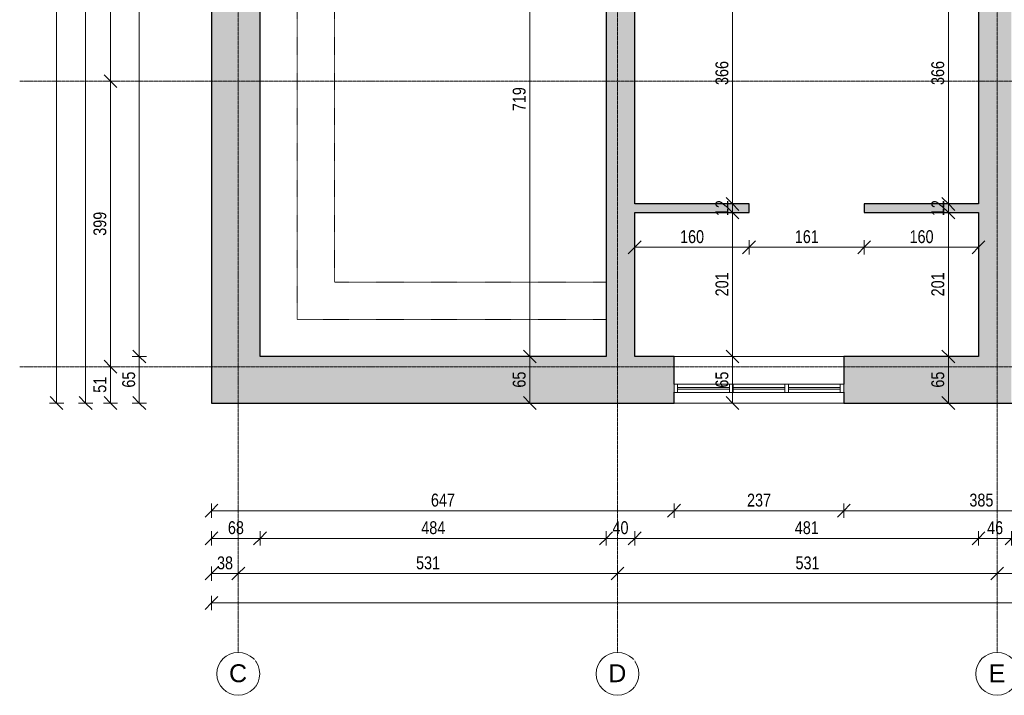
# Model space of a CAD drawing. Header units: centimetres. Extents: x 14852 to 18341, y -10824 to -8518.
# Tile 1 of 20: x 14852 to 16230, y -10824 to -9880. Entities that reach past the tile are written whole.
import ezdxf

# ---------------------------------------------------------------- set-up
doc = ezdxf.new("R2010")
doc.units = ezdxf.units.CM
doc.linetypes.add('Dash', pattern=[0.106, 0.053, -0.053])
doc.linetypes.add('Linia siatki', pattern=[0.9925, 0.47, -0.2175, 0.0875, -0.2175])
for name, color, linetype, lineweight in [('A-ANNO-DIMS', 211, 'Continuous', 9), ('A-ANNO-DIMS-100', 211, 'Continuous', 9), ('A-DETL', 90, 'Continuous', 9), ('A-GLAZ', 151, 'Continuous', 9), ('A-WALL', 113, 'Continuous', 9), ('A-WALL-PATT', 111, 'Continuous', 25), ('I-WALL', 2, 'Continuous', 9), ('S-GRID', 1, 'Continuous', 9), ('S-GRID-IDEN', 1, 'Continuous', 9)]:
    doc.layers.add(name, color=color, linetype=linetype, lineweight=lineweight)
doc.styles.add('Arial', font='arial.ttf', dxfattribs={"height": 25})
doc.styles.add('Arial_1', font='arial.ttf', dxfattribs={"width": 0.8, "height": 18})
doc.dimstyles.new('Przekątna_-_1_8_mm_Arial', dxfattribs={"dimscale": 30.48, "dimtxt": 18.364669, "dimasz": 0.590551, "dimexe": 0.328084, "dimexo": 0.0625, "dimgap": 0.016404, "dimtad": 1, "dimdec": 0, "dimdsep": 46, "dimtxsty": 'Arial_1', "dimblk1": 'OBLIQUE', "dimblk2": 'OBLIQUE', "dimsah": 1, "dimcen": 0.09, "dimazin": 0, "dimtfac": 1, "dimtdec": 4, "dimtix": 1, "dimtmove": 0, "dimatfit": 3, "dimfxl": 0.328084, "dimfxlon": 1, "dimtvp": 1, "dimtolj": 1, "dimtzin": 0, "dimarcsym": 2})

# ---------------------------------------------------------------- blocks, each defined once
blk = doc.blocks.new('Aluminum_2 szybowe - 160x140-603551-6_Poziom posadzka II pietra inwentaryzacja')
at = {"layer": 'A-GLAZ', "lineweight": 18}
for p, q in [((-132.1, 20.2), (-137.2, 20.2)), ((-137.2, 20.2), (-137.2, 8.7)), ((-132.1, 8.7), (-132.1, 20.2)), ((-59.7, 15.7), (-132.1, 15.7)), ((-132.1, 15.7), (-132.1, 13.2)), ((-54.6, 20.2), (-59.7, 20.2)), ((-59.7, 20.2), (-59.7, 8.7)), ((-59.7, 13.2), (-59.7, 15.7)), ((-54.6, 8.7), (-54.6, 20.2)), ((17.8, 15.7), (-54.6, 15.7)), ((-54.6, 15.7), (-54.6, 13.2)), ((22.8, 20.2), (17.8, 20.2)), ((17.8, 20.2), (17.8, 8.7)), ((17.8, 13.2), (17.8, 15.7)), ((22.8, 8.7), (22.8, 20.2)), ((-137.2, 8.7), (-132.1, 8.7)), ((-132.1, 13.2), (-59.7, 13.2)), ((-59.7, 8.7), (-54.6, 8.7)), ((-54.6, 13.2), (17.8, 13.2)), ((17.8, 8.7), (22.8, 8.7))]:
    blk.add_line(p, q, dxfattribs=at)
at = {"layer": 'A-GLAZ'}
for p, q in [((-132.1, 20.2), (-59.7, 20.2)), ((-54.6, 20.2), (17.8, 20.2)), ((-59.7, 8.7), (-132.1, 8.7)), ((17.8, 8.7), (-54.6, 8.7))]:
    blk.add_line(p, q, dxfattribs=at)
blk = doc.blocks.new('Siatka - M_Symbol siatki - okrąg-11506-6_Poziom posadzka II pietra inwentaryzacja')
at = {"layer": 'S-GRID-IDEN'}
blk.add_circle((0, 0), 0.3, dxfattribs=at)
blk = doc.blocks.new('DIMBLOCK35-6_Poziom posadzka II pietra inwentaryzacja')
at = {"layer": 'A-ANNO-DIMS-100'}
for p, q in [((15019.7, -10350.7), (15010.7, -10341.7)), ((15019.7, -10350.7), (15009.7, -10350.7)), ((15019.7, -10415.7), (15019.7, -10350.7)), ((15019.7, -10350.7), (15028.7, -10359.7)), ((15019.7, -10350.7), (15029.7, -10350.7)), ((15019.7, -10415.7), (15010.7, -10406.7)), ((15019.7, -10415.7), (15009.7, -10415.7)), ((15019.7, -10415.7), (15028.7, -10424.7)), ((15019.7, -10415.7), (15029.7, -10415.7))]:
    blk.add_line(p, q, dxfattribs=at)
at = {"layer": 'A-ANNO-DIMS-100', "color": 0, "insert": (14995.8, -10394.2), "char_height": 18, "width": 26.445, "attachment_point": 1, "rotation": 90, "line_spacing_factor": 0.941778, "style": 'Arial_1'}
blk.add_mtext('65', dxfattribs=at)
blk = doc.blocks.new('_Oblique')
at = {"color": 0, "linetype": 'ByBlock', "lineweight": -2}
blk.add_line((-0.5, -0.5), (0.5, 0.5), dxfattribs=at)
blk = doc.blocks.new('DIMBLOCK36-6_Poziom posadzka II pietra inwentaryzacja')
at = {"layer": 'A-ANNO-DIMS-100'}
for p, q in [((15019.7, -8907.7), (15009.7, -8907.7)), ((15019.7, -8907.7), (15010.7, -8898.7)), ((15019.7, -10350.7), (15019.7, -8907.7)), ((15019.7, -8907.7), (15028.7, -8916.7)), ((15019.7, -8907.7), (15029.7, -8907.7)), ((15019.7, -10350.7), (15010.7, -10341.7)), ((15019.7, -10350.7), (15009.7, -10350.7)), ((15019.7, -10350.7), (15028.7, -10359.7)), ((15019.7, -10350.7), (15029.7, -10350.7))]:
    blk.add_line(p, q, dxfattribs=at)
at = {"layer": 'A-ANNO-DIMS-100', "color": 0, "insert": (14995.8, -9651.3), "char_height": 18, "width": 52.89, "attachment_point": 1, "rotation": 90, "line_spacing_factor": 0.941778, "style": 'Arial_1'}
blk.add_mtext('1443', dxfattribs=at)
blk = doc.blocks.new('DIMBLOCK42-6_Poziom posadzka II pietra inwentaryzacja')
at = {"layer": 'A-ANNO-DIMS-100'}
for p, q in [((14979.4, -9605.7), (14970.4, -9596.7)), ((14979.4, -9605.7), (14969.4, -9605.7)), ((14979.4, -9605.7), (14979.4, -9965.7)), ((14979.4, -9605.7), (14988.4, -9614.7)), ((14979.4, -9605.7), (14989.4, -9605.7)), ((14979.4, -9965.7), (14970.4, -9956.7)), ((14979.4, -9965.7), (14969.4, -9965.7)), ((14979.4, -9965.7), (14988.4, -9974.7)), ((14979.4, -9965.7), (14989.4, -9965.7))]:
    blk.add_line(p, q, dxfattribs=at)
at = {"layer": 'A-ANNO-DIMS-100', "color": 0, "insert": (14955.5, -9802.2), "char_height": 18, "width": 39.668, "attachment_point": 1, "rotation": 90, "line_spacing_factor": 0.941778, "style": 'Arial_1'}
blk.add_mtext('360', dxfattribs=at)
blk = doc.blocks.new('DIMBLOCK43-6_Poziom posadzka II pietra inwentaryzacja')
at = {"layer": 'A-ANNO-DIMS-100'}
for p, q in [((14979.4, -9965.7), (14970.4, -9956.7)), ((14979.4, -9965.7), (14969.4, -9965.7)), ((14979.4, -9965.7), (14979.4, -10365)), ((14979.4, -9965.7), (14988.4, -9974.7)), ((14979.4, -9965.7), (14989.4, -9965.7)), ((14979.4, -10365), (14970.4, -10356)), ((14979.4, -10365), (14969.4, -10365)), ((14979.4, -10365), (14988.4, -10374)), ((14979.4, -10365), (14989.4, -10365))]:
    blk.add_line(p, q, dxfattribs=at)
at = {"layer": 'A-ANNO-DIMS-100', "color": 0, "insert": (14955.5, -10181.9), "char_height": 18, "width": 39.668, "attachment_point": 1, "rotation": 90, "line_spacing_factor": 0.941778, "style": 'Arial_1'}
blk.add_mtext('399', dxfattribs=at)
blk = doc.blocks.new('DIMBLOCK44-6_Poziom posadzka II pietra inwentaryzacja')
at = {"layer": 'A-ANNO-DIMS-100'}
for p, q in [((14979.4, -10365), (14970.4, -10356)), ((14979.4, -10365), (14969.4, -10365)), ((14979.4, -10365), (14979.4, -10415.7)), ((14979.4, -10365), (14988.4, -10374)), ((14979.4, -10365), (14989.4, -10365)), ((14979.4, -10415.7), (14970.4, -10406.7)), ((14979.4, -10415.7), (14969.4, -10415.7)), ((14979.4, -10415.7), (14988.4, -10424.7)), ((14979.4, -10415.7), (14989.4, -10415.7))]:
    blk.add_line(p, q, dxfattribs=at)
at = {"layer": 'A-ANNO-DIMS-100', "color": 0, "insert": (14955.5, -10401.4), "char_height": 18, "width": 26.445, "attachment_point": 1, "rotation": 90, "line_spacing_factor": 0.941778, "style": 'Arial_1'}
blk.add_mtext('51', dxfattribs=at)
blk = doc.blocks.new('DIMBLOCK45-6_Poziom posadzka II pietra inwentaryzacja')
at = {"layer": 'A-ANNO-DIMS-100'}
for p, q in [((14944.6, -8842.7), (14935.6, -8833.7)), ((14944.6, -8842.7), (14934.6, -8842.7)), ((14944.6, -10415.7), (14944.6, -8842.7)), ((14944.6, -8842.7), (14953.6, -8851.7)), ((14944.6, -8842.7), (14954.6, -8842.7)), ((14944.6, -10415.7), (14935.6, -10406.7)), ((14944.6, -10415.7), (14934.6, -10415.7)), ((14944.6, -10415.7), (14953.6, -10424.7)), ((14944.6, -10415.7), (14954.6, -10415.7))]:
    blk.add_line(p, q, dxfattribs=at)
at = {"layer": 'A-ANNO-DIMS-100', "color": 0, "insert": (14920.8, -9651.3), "char_height": 18, "width": 52.89, "attachment_point": 1, "rotation": 90, "line_spacing_factor": 0.941778, "style": 'Arial_1'}
blk.add_mtext('1573', dxfattribs=at)
blk = doc.blocks.new('DIMBLOCK47-6_Poziom posadzka II pietra inwentaryzacja')
at = {"layer": 'A-ANNO-DIMS-100'}
for p, q in [((14903.9, -8812.7), (14893.9, -8812.7)), ((14903.9, -8812.7), (14894.9, -8803.7)), ((14903.9, -10415.7), (14903.9, -8812.7)), ((14903.9, -8812.7), (14912.9, -8821.7)), ((14903.9, -8812.7), (14913.9, -8812.7)), ((14903.9, -10415.7), (14894.9, -10406.7)), ((14903.9, -10415.7), (14893.9, -10415.7)), ((14903.9, -10415.7), (14912.9, -10424.7)), ((14903.9, -10415.7), (14913.9, -10415.7))]:
    blk.add_line(p, q, dxfattribs=at)
at = {"layer": 'A-ANNO-DIMS-100', "color": 0, "insert": (14880, -9636.3), "char_height": 18, "width": 52.89, "attachment_point": 1, "rotation": 90, "line_spacing_factor": 0.941778, "style": 'Arial_1'}
blk.add_mtext('1603', dxfattribs=at)
blk = doc.blocks.new('DIMBLOCK71-6_Poziom posadzka II pietra inwentaryzacja')
at = {"layer": 'A-ANNO-DIMS-100'}
for p, q in [((15120.6, -10566.3), (15120.6, -10556.3)), ((15120.6, -10566.3), (15129.6, -10557.3)), ((15767.6, -10566.3), (15767.6, -10556.3)), ((15767.6, -10566.3), (15776.6, -10557.3)), ((15120.6, -10566.3), (15111.6, -10575.3)), ((15120.6, -10566.3), (15767.6, -10566.3)), ((15120.6, -10566.3), (15120.6, -10576.3)), ((15767.6, -10566.3), (15758.6, -10575.3)), ((15767.6, -10566.3), (15767.6, -10576.3))]:
    blk.add_line(p, q, dxfattribs=at)
at = {"layer": 'A-ANNO-DIMS-100', "color": 0, "insert": (15427.6, -10542.4), "char_height": 18, "width": 39.668, "attachment_point": 1, "line_spacing_factor": 0.941778, "style": 'Arial_1'}
blk.add_mtext('647', dxfattribs=at)
blk = doc.blocks.new('DIMBLOCK72-6_Poziom posadzka II pietra inwentaryzacja')
at = {"layer": 'A-ANNO-DIMS-100'}
for p, q in [((15767.6, -10566.3), (15767.6, -10556.3)), ((15767.6, -10566.3), (15776.6, -10557.3)), ((16005.1, -10566.3), (16005.1, -10556.3)), ((16005.1, -10566.3), (16014.1, -10557.3)), ((15767.6, -10566.3), (15758.6, -10575.3)), ((15767.6, -10566.3), (16005.1, -10566.3)), ((15767.6, -10566.3), (15767.6, -10576.3)), ((16005.1, -10566.3), (15996.1, -10575.3)), ((16005.1, -10566.3), (16005.1, -10576.3))]:
    blk.add_line(p, q, dxfattribs=at)
at = {"layer": 'A-ANNO-DIMS-100', "color": 0, "insert": (15869.8, -10542.4), "char_height": 18, "width": 39.668, "attachment_point": 1, "line_spacing_factor": 0.941778, "style": 'Arial_1'}
blk.add_mtext('237', dxfattribs=at)
blk = doc.blocks.new('DIMBLOCK73-6_Poziom posadzka II pietra inwentaryzacja')
at = {"layer": 'A-ANNO-DIMS-100'}
for p, q in [((16005.1, -10566.3), (16005.1, -10556.3)), ((16005.1, -10566.3), (16014.1, -10557.3)), ((16389.6, -10566.3), (16389.6, -10556.3)), ((16389.6, -10566.3), (16398.6, -10557.3)), ((16005.1, -10566.3), (15996.1, -10575.3)), ((16005.1, -10566.3), (16389.6, -10566.3)), ((16005.1, -10566.3), (16005.1, -10576.3)), ((16389.6, -10566.3), (16380.6, -10575.3)), ((16389.6, -10566.3), (16389.6, -10576.3))]:
    blk.add_line(p, q, dxfattribs=at)
at = {"layer": 'A-ANNO-DIMS-100', "color": 0, "insert": (16180.8, -10542.4), "char_height": 18, "width": 39.668, "attachment_point": 1, "line_spacing_factor": 0.941778, "style": 'Arial_1'}
blk.add_mtext('385', dxfattribs=at)
blk = doc.blocks.new('DIMBLOCK78-6_Poziom posadzka II pietra inwentaryzacja')
at = {"layer": 'A-ANNO-DIMS-100'}
for p, q in [((15120.6, -10604.9), (15120.6, -10594.9)), ((15120.6, -10604.9), (15129.6, -10595.9)), ((15188.6, -10604.9), (15188.6, -10594.9)), ((15188.6, -10604.9), (15197.6, -10595.9)), ((15120.6, -10604.9), (15111.6, -10613.9)), ((15120.6, -10604.9), (15188.6, -10604.9)), ((15120.6, -10604.9), (15120.6, -10614.9)), ((15188.6, -10604.9), (15179.6, -10613.9)), ((15188.6, -10604.9), (15188.6, -10614.9))]:
    blk.add_line(p, q, dxfattribs=at)
at = {"layer": 'A-ANNO-DIMS-100', "color": 0, "insert": (15143.6, -10581), "char_height": 18, "width": 26.445, "attachment_point": 1, "line_spacing_factor": 0.941778, "style": 'Arial_1'}
blk.add_mtext('68', dxfattribs=at)
blk = doc.blocks.new('DIMBLOCK79-6_Poziom posadzka II pietra inwentaryzacja')
at = {"layer": 'A-ANNO-DIMS-100'}
for p, q in [((15188.6, -10604.9), (15188.6, -10594.9)), ((15188.6, -10604.9), (15197.6, -10595.9)), ((15672.6, -10604.9), (15672.6, -10594.9)), ((15672.6, -10604.9), (15681.6, -10595.9)), ((15188.6, -10604.9), (15179.6, -10613.9)), ((15188.6, -10604.9), (15672.6, -10604.9)), ((15188.6, -10604.9), (15188.6, -10614.9)), ((15672.6, -10604.9), (15663.6, -10613.9)), ((15672.6, -10604.9), (15672.6, -10614.9))]:
    blk.add_line(p, q, dxfattribs=at)
at = {"layer": 'A-ANNO-DIMS-100', "color": 0, "insert": (15414.1, -10581), "char_height": 18, "width": 39.668, "attachment_point": 1, "line_spacing_factor": 0.941778, "style": 'Arial_1'}
blk.add_mtext('484', dxfattribs=at)
blk = doc.blocks.new('DIMBLOCK80-6_Poziom posadzka II pietra inwentaryzacja')
at = {"layer": 'A-ANNO-DIMS-100'}
for p, q in [((15672.6, -10604.9), (15672.6, -10594.9)), ((15672.6, -10604.9), (15681.6, -10595.9)), ((15712.6, -10604.9), (15712.6, -10594.9)), ((15712.6, -10604.9), (15721.6, -10595.9)), ((15672.6, -10604.9), (15663.6, -10613.9)), ((15672.6, -10604.9), (15712.6, -10604.9)), ((15672.6, -10604.9), (15672.6, -10614.9)), ((15712.6, -10604.9), (15703.6, -10613.9)), ((15712.6, -10604.9), (15712.6, -10614.9))]:
    blk.add_line(p, q, dxfattribs=at)
at = {"layer": 'A-ANNO-DIMS-100', "color": 0, "insert": (15681.6, -10581), "char_height": 18, "width": 26.445, "attachment_point": 1, "line_spacing_factor": 0.941778, "style": 'Arial_1'}
blk.add_mtext('40', dxfattribs=at)
blk = doc.blocks.new('DIMBLOCK81-6_Poziom posadzka II pietra inwentaryzacja')
at = {"layer": 'A-ANNO-DIMS-100'}
for p, q in [((15712.6, -10604.9), (15712.6, -10594.9)), ((15712.6, -10604.9), (15721.6, -10595.9)), ((16193.6, -10604.9), (16193.6, -10594.9)), ((16193.6, -10604.9), (16202.6, -10595.9)), ((15712.6, -10604.9), (15703.6, -10613.9)), ((15712.6, -10604.9), (16193.6, -10604.9)), ((15712.6, -10604.9), (15712.6, -10614.9)), ((16193.6, -10604.9), (16184.6, -10613.9)), ((16193.6, -10604.9), (16193.6, -10614.9))]:
    blk.add_line(p, q, dxfattribs=at)
at = {"layer": 'A-ANNO-DIMS-100', "color": 0, "insert": (15936.6, -10581), "char_height": 18, "width": 39.668, "attachment_point": 1, "line_spacing_factor": 0.941778, "style": 'Arial_1'}
blk.add_mtext('481', dxfattribs=at)
blk = doc.blocks.new('DIMBLOCK82-6_Poziom posadzka II pietra inwentaryzacja')
at = {"layer": 'A-ANNO-DIMS-100'}
for p, q in [((16193.6, -10604.9), (16193.6, -10594.9)), ((16193.6, -10604.9), (16202.6, -10595.9)), ((16239.6, -10604.9), (16239.6, -10594.9)), ((16239.6, -10604.9), (16248.6, -10595.9)), ((16193.6, -10604.9), (16184.6, -10613.9)), ((16193.6, -10604.9), (16239.6, -10604.9)), ((16193.6, -10604.9), (16193.6, -10614.9)), ((16239.6, -10604.9), (16230.6, -10613.9)), ((16239.6, -10604.9), (16239.6, -10614.9))]:
    blk.add_line(p, q, dxfattribs=at)
at = {"layer": 'A-ANNO-DIMS-100', "color": 0, "insert": (16205.6, -10581), "char_height": 18, "width": 26.445, "attachment_point": 1, "line_spacing_factor": 0.941778, "style": 'Arial_1'}
blk.add_mtext('46', dxfattribs=at)
blk = doc.blocks.new('DIMBLOCK89-6_Poziom posadzka II pietra inwentaryzacja')
at = {"layer": 'A-ANNO-DIMS-100'}
for p, q in [((15120.6, -10654.1), (15120.6, -10644.1)), ((15120.6, -10654.1), (15129.6, -10645.1)), ((15158.1, -10654.1), (15158.1, -10644.1)), ((15158.1, -10654.1), (15167.1, -10645.1)), ((15120.6, -10654.1), (15111.6, -10663.1)), ((15120.6, -10654.1), (15158.1, -10654.1)), ((15120.6, -10654.1), (15120.6, -10664.1)), ((15158.1, -10654.1), (15149.1, -10663.1)), ((15158.1, -10654.1), (15158.1, -10664.1))]:
    blk.add_line(p, q, dxfattribs=at)
at = {"layer": 'A-ANNO-DIMS-100', "color": 0, "insert": (15128.4, -10630.2), "char_height": 18, "width": 26.445, "attachment_point": 1, "line_spacing_factor": 0.941778, "style": 'Arial_1'}
blk.add_mtext('38', dxfattribs=at)
blk = doc.blocks.new('DIMBLOCK90-6_Poziom posadzka II pietra inwentaryzacja')
at = {"layer": 'A-ANNO-DIMS-100'}
for p, q in [((15158.1, -10654.1), (15158.1, -10644.1)), ((15158.1, -10654.1), (15167.1, -10645.1)), ((15688.6, -10654.1), (15688.6, -10644.1)), ((15688.6, -10654.1), (15697.6, -10645.1)), ((15158.1, -10654.1), (15149.1, -10663.1)), ((15158.1, -10654.1), (15688.6, -10654.1)), ((15158.1, -10654.1), (15158.1, -10664.1)), ((15688.6, -10654.1), (15679.6, -10663.1)), ((15688.6, -10654.1), (15688.6, -10664.1))]:
    blk.add_line(p, q, dxfattribs=at)
at = {"layer": 'A-ANNO-DIMS-100', "color": 0, "insert": (15406.8, -10630.2), "char_height": 18, "width": 39.668, "attachment_point": 1, "line_spacing_factor": 0.941778, "style": 'Arial_1'}
blk.add_mtext('531', dxfattribs=at)
blk = doc.blocks.new('DIMBLOCK91-6_Poziom posadzka II pietra inwentaryzacja')
at = {"layer": 'A-ANNO-DIMS-100'}
for p, q in [((15688.6, -10654.1), (15688.6, -10644.1)), ((15688.6, -10654.1), (15697.6, -10645.1)), ((16219.6, -10654.1), (16219.6, -10644.1)), ((16219.6, -10654.1), (16228.6, -10645.1)), ((15688.6, -10654.1), (15679.6, -10663.1)), ((15688.6, -10654.1), (16219.6, -10654.1)), ((15688.6, -10654.1), (15688.6, -10664.1)), ((16219.6, -10654.1), (16210.6, -10663.1)), ((16219.6, -10654.1), (16219.6, -10664.1))]:
    blk.add_line(p, q, dxfattribs=at)
at = {"layer": 'A-ANNO-DIMS-100', "color": 0, "insert": (15937.6, -10630.2), "char_height": 18, "width": 39.668, "attachment_point": 1, "line_spacing_factor": 0.941778, "style": 'Arial_1'}
blk.add_mtext('531', dxfattribs=at)
blk = doc.blocks.new('DIMBLOCK92-6_Poziom posadzka II pietra inwentaryzacja')
at = {"layer": 'A-ANNO-DIMS-100'}
for p, q in [((16219.6, -10654.1), (16219.6, -10644.1)), ((16219.6, -10654.1), (16228.6, -10645.1)), ((16475.6, -10654.1), (16475.6, -10644.1)), ((16475.6, -10654.1), (16484.6, -10645.1)), ((16219.6, -10654.1), (16210.6, -10663.1)), ((16219.6, -10654.1), (16475.6, -10654.1)), ((16219.6, -10654.1), (16219.6, -10664.1)), ((16475.6, -10654.1), (16466.6, -10663.1)), ((16475.6, -10654.1), (16475.6, -10664.1))]:
    blk.add_line(p, q, dxfattribs=at)
at = {"layer": 'A-ANNO-DIMS-100', "color": 0, "insert": (16331.1, -10630.2), "char_height": 18, "width": 39.668, "attachment_point": 1, "line_spacing_factor": 0.941778, "style": 'Arial_1'}
blk.add_mtext('256', dxfattribs=at)
blk = doc.blocks.new('DIMBLOCK97-6_Poziom posadzka II pietra inwentaryzacja')
at = {"layer": 'A-ANNO-DIMS-100'}
for p, q in [((15120.6, -10695.3), (15120.6, -10685.3)), ((15120.6, -10695.3), (15129.6, -10686.3)), ((17920.6, -10695.3), (17920.6, -10685.3)), ((17920.6, -10695.3), (17929.6, -10686.3)), ((15120.6, -10695.3), (15111.6, -10704.3)), ((15120.6, -10695.3), (17920.6, -10695.3)), ((15120.6, -10695.3), (15120.6, -10705.3)), ((17920.6, -10695.3), (17911.6, -10704.3)), ((17920.6, -10695.3), (17920.6, -10705.3))]:
    blk.add_line(p, q, dxfattribs=at)
at = {"layer": 'A-ANNO-DIMS-100', "color": 0, "insert": (16498.6, -10671.4), "char_height": 18, "width": 52.89, "attachment_point": 1, "line_spacing_factor": 0.941778, "style": 'Arial_1'}
blk.add_mtext('2800', dxfattribs=at)
blk = doc.blocks.new('DIMBLOCK135-6_Poziom posadzka II pietra inwentaryzacja')
at = {"layer": 'A-ANNO-DIMS-100'}
for p, q in [((15712.6, -10197.9), (15712.6, -10187.9)), ((15712.6, -10197.9), (15721.6, -10188.9)), ((15872.6, -10197.9), (15872.6, -10187.9)), ((15872.6, -10197.9), (15881.6, -10188.9)), ((15712.6, -10197.9), (15703.6, -10206.9)), ((15712.6, -10197.9), (15872.6, -10197.9)), ((15712.6, -10197.9), (15712.6, -10207.9)), ((15872.6, -10197.9), (15863.6, -10206.9)), ((15872.6, -10197.9), (15872.6, -10207.9))]:
    blk.add_line(p, q, dxfattribs=at)
at = {"layer": 'A-ANNO-DIMS-100', "color": 0, "insert": (15776.1, -10174.1), "char_height": 18, "width": 39.668, "attachment_point": 1, "line_spacing_factor": 0.941778, "style": 'Arial_1'}
blk.add_mtext('160', dxfattribs=at)
blk = doc.blocks.new('DIMBLOCK136-6_Poziom posadzka II pietra inwentaryzacja')
at = {"layer": 'A-ANNO-DIMS-100'}
for p, q in [((15872.6, -10197.9), (15872.6, -10187.9)), ((15872.6, -10197.9), (15881.6, -10188.9)), ((16033.6, -10197.9), (16033.6, -10187.9)), ((16033.6, -10197.9), (16042.6, -10188.9)), ((15872.6, -10197.9), (15863.6, -10206.9)), ((15872.6, -10197.9), (16033.6, -10197.9)), ((15872.6, -10197.9), (15872.6, -10207.9)), ((16033.6, -10197.9), (16024.6, -10206.9)), ((16033.6, -10197.9), (16033.6, -10207.9))]:
    blk.add_line(p, q, dxfattribs=at)
at = {"layer": 'A-ANNO-DIMS-100', "color": 0, "insert": (15936.6, -10174.1), "char_height": 18, "width": 39.668, "attachment_point": 1, "line_spacing_factor": 0.941778, "style": 'Arial_1'}
blk.add_mtext('161', dxfattribs=at)
blk = doc.blocks.new('DIMBLOCK137-6_Poziom posadzka II pietra inwentaryzacja')
at = {"layer": 'A-ANNO-DIMS-100'}
for p, q in [((16033.6, -10197.9), (16033.6, -10187.9)), ((16033.6, -10197.9), (16042.6, -10188.9)), ((16193.6, -10197.9), (16193.6, -10187.9)), ((16193.6, -10197.9), (16202.6, -10188.9)), ((16033.6, -10197.9), (16024.6, -10206.9)), ((16033.6, -10197.9), (16193.6, -10197.9)), ((16033.6, -10197.9), (16033.6, -10207.9)), ((16193.6, -10197.9), (16184.6, -10206.9)), ((16193.6, -10197.9), (16193.6, -10207.9))]:
    blk.add_line(p, q, dxfattribs=at)
at = {"layer": 'A-ANNO-DIMS-100', "color": 0, "insert": (16097.1, -10174.1), "char_height": 18, "width": 39.668, "attachment_point": 1, "line_spacing_factor": 0.941778, "style": 'Arial_1'}
blk.add_mtext('160', dxfattribs=at)
blk = doc.blocks.new('DIMBLOCK171-6_Poziom posadzka II pietra inwentaryzacja')
at = {"layer": 'A-ANNO-DIMS-100'}
for p, q in [((15565.9, -10350.7), (15556.9, -10341.7)), ((15565.9, -10350.7), (15555.9, -10350.7)), ((15565.9, -10415.7), (15565.9, -10350.7)), ((15565.9, -10350.7), (15574.9, -10359.7)), ((15565.9, -10350.7), (15575.9, -10350.7)), ((15565.9, -10415.7), (15556.9, -10406.7)), ((15565.9, -10415.7), (15555.9, -10415.7)), ((15565.9, -10415.7), (15574.9, -10424.7)), ((15565.9, -10415.7), (15575.9, -10415.7))]:
    blk.add_line(p, q, dxfattribs=at)
at = {"layer": 'A-ANNO-DIMS-100', "color": 0, "insert": (15542, -10394.2), "char_height": 18, "width": 26.445, "attachment_point": 1, "rotation": 90, "line_spacing_factor": 0.941778, "style": 'Arial_1'}
blk.add_mtext('65', dxfattribs=at)
blk = doc.blocks.new('DIMBLOCK172-6_Poziom posadzka II pietra inwentaryzacja')
at = {"layer": 'A-ANNO-DIMS-100'}
for p, q in [((15565.9, -9631.7), (15556.9, -9622.7)), ((15565.9, -9631.7), (15555.9, -9631.7)), ((15565.9, -10350.7), (15565.9, -9631.7)), ((15565.9, -9631.7), (15574.9, -9640.7)), ((15565.9, -9631.7), (15575.9, -9631.7)), ((15565.9, -10350.7), (15556.9, -10341.7)), ((15565.9, -10350.7), (15555.9, -10350.7)), ((15565.9, -10350.7), (15574.9, -10359.7)), ((15565.9, -10350.7), (15575.9, -10350.7))]:
    blk.add_line(p, q, dxfattribs=at)
at = {"layer": 'A-ANNO-DIMS-100', "color": 0, "insert": (15542, -10007.7), "char_height": 18, "width": 39.668, "attachment_point": 1, "rotation": 90, "line_spacing_factor": 0.941778, "style": 'Arial_1'}
blk.add_mtext('719', dxfattribs=at)
blk = doc.blocks.new('DIMBLOCK189-6_Poziom posadzka II pietra inwentaryzacja')
at = {"layer": 'A-ANNO-DIMS-100'}
for p, q in [((15849.5, -9771.7), (15840.5, -9762.7)), ((15849.5, -9771.7), (15839.5, -9771.7)), ((15849.5, -9771.7), (15849.5, -10137.4)), ((15849.5, -9771.7), (15858.5, -9780.7)), ((15849.5, -9771.7), (15859.5, -9771.7)), ((15849.5, -10137.4), (15840.5, -10128.4)), ((15849.5, -10137.4), (15839.5, -10137.4)), ((15849.5, -10137.4), (15858.5, -10146.4)), ((15849.5, -10137.4), (15859.5, -10137.4))]:
    blk.add_line(p, q, dxfattribs=at)
at = {"layer": 'A-ANNO-DIMS-100', "color": 0, "insert": (15825.6, -9971.1), "char_height": 18, "width": 39.668, "attachment_point": 1, "rotation": 90, "line_spacing_factor": 0.941778, "style": 'Arial_1'}
blk.add_mtext('366', dxfattribs=at)
blk = doc.blocks.new('DIMBLOCK190-6_Poziom posadzka II pietra inwentaryzacja')
at = {"layer": 'A-ANNO-DIMS-100'}
for p, q in [((15849.5, -10137.4), (15840.5, -10128.4)), ((15849.5, -10137.4), (15839.5, -10137.4)), ((15849.5, -10149.4), (15839.5, -10149.4)), ((15849.5, -10149.4), (15840.5, -10140.4)), ((15849.5, -10137.4), (15849.5, -10149.4)), ((15849.5, -10137.4), (15858.5, -10146.4)), ((15849.5, -10137.4), (15859.5, -10137.4)), ((15849.5, -10149.4), (15858.5, -10158.4)), ((15849.5, -10149.4), (15859.5, -10149.4))]:
    blk.add_line(p, q, dxfattribs=at)
at = {"layer": 'A-ANNO-DIMS-100', "color": 0, "insert": (15825.6, -10154.4), "char_height": 18, "width": 26.445, "attachment_point": 1, "rotation": 90, "line_spacing_factor": 0.941778, "style": 'Arial_1'}
blk.add_mtext('12', dxfattribs=at)
blk = doc.blocks.new('DIMBLOCK191-6_Poziom posadzka II pietra inwentaryzacja')
at = {"layer": 'A-ANNO-DIMS-100'}
for p, q in [((15849.5, -10149.4), (15839.5, -10149.4)), ((15849.5, -10149.4), (15840.5, -10140.4)), ((15849.5, -10149.4), (15849.5, -10350.7)), ((15849.5, -10149.4), (15858.5, -10158.4)), ((15849.5, -10149.4), (15859.5, -10149.4)), ((15849.5, -10350.7), (15840.5, -10341.7)), ((15849.5, -10350.7), (15839.5, -10350.7)), ((15849.5, -10350.7), (15858.5, -10359.7)), ((15849.5, -10350.7), (15859.5, -10350.7))]:
    blk.add_line(p, q, dxfattribs=at)
at = {"layer": 'A-ANNO-DIMS-100', "color": 0, "insert": (15825.6, -10266.6), "char_height": 18, "width": 39.668, "attachment_point": 1, "rotation": 90, "line_spacing_factor": 0.941778, "style": 'Arial_1'}
blk.add_mtext('201', dxfattribs=at)
blk = doc.blocks.new('DIMBLOCK192-6_Poziom posadzka II pietra inwentaryzacja')
at = {"layer": 'A-ANNO-DIMS-100'}
for p, q in [((15849.5, -10350.7), (15840.5, -10341.7)), ((15849.5, -10350.7), (15839.5, -10350.7)), ((15849.5, -10350.7), (15849.5, -10415.7)), ((15849.5, -10350.7), (15858.5, -10359.7)), ((15849.5, -10350.7), (15859.5, -10350.7)), ((15849.5, -10415.7), (15840.5, -10406.7)), ((15849.5, -10415.7), (15839.5, -10415.7)), ((15849.5, -10415.7), (15858.5, -10424.7)), ((15849.5, -10415.7), (15859.5, -10415.7))]:
    blk.add_line(p, q, dxfattribs=at)
at = {"layer": 'A-ANNO-DIMS-100', "color": 0, "insert": (15825.6, -10394.2), "char_height": 18, "width": 26.445, "attachment_point": 1, "rotation": 90, "line_spacing_factor": 0.941778, "style": 'Arial_1'}
blk.add_mtext('65', dxfattribs=at)
blk = doc.blocks.new('DIMBLOCK206-6_Poziom posadzka II pietra inwentaryzacja')
at = {"layer": 'A-ANNO-DIMS-100'}
for p, q in [((16151.4, -9771.7), (16142.4, -9762.7)), ((16151.4, -9771.7), (16141.4, -9771.7)), ((16151.4, -9771.7), (16151.4, -10137.4)), ((16151.4, -9771.7), (16160.4, -9780.7)), ((16151.4, -9771.7), (16161.4, -9771.7)), ((16151.4, -10137.4), (16142.4, -10128.4)), ((16151.4, -10137.4), (16141.4, -10137.4)), ((16151.4, -10137.4), (16160.4, -10146.4)), ((16151.4, -10137.4), (16161.4, -10137.4))]:
    blk.add_line(p, q, dxfattribs=at)
at = {"layer": 'A-ANNO-DIMS-100', "color": 0, "insert": (16127.5, -9971.1), "char_height": 18, "width": 39.668, "attachment_point": 1, "rotation": 90, "line_spacing_factor": 0.941778, "style": 'Arial_1'}
blk.add_mtext('366', dxfattribs=at)
blk = doc.blocks.new('DIMBLOCK207-6_Poziom posadzka II pietra inwentaryzacja')
at = {"layer": 'A-ANNO-DIMS-100'}
for p, q in [((16151.4, -10137.4), (16142.4, -10128.4)), ((16151.4, -10137.4), (16141.4, -10137.4)), ((16151.4, -10149.4), (16141.4, -10149.4)), ((16151.4, -10149.4), (16142.4, -10140.4)), ((16151.4, -10137.4), (16151.4, -10149.4)), ((16151.4, -10137.4), (16160.4, -10146.4)), ((16151.4, -10137.4), (16161.4, -10137.4)), ((16151.4, -10149.4), (16160.4, -10158.4)), ((16151.4, -10149.4), (16161.4, -10149.4))]:
    blk.add_line(p, q, dxfattribs=at)
at = {"layer": 'A-ANNO-DIMS-100', "color": 0, "insert": (16127.5, -10154.4), "char_height": 18, "width": 26.445, "attachment_point": 1, "rotation": 90, "line_spacing_factor": 0.941778, "style": 'Arial_1'}
blk.add_mtext('12', dxfattribs=at)
blk = doc.blocks.new('DIMBLOCK208-6_Poziom posadzka II pietra inwentaryzacja')
at = {"layer": 'A-ANNO-DIMS-100'}
for p, q in [((16151.4, -10149.4), (16141.4, -10149.4)), ((16151.4, -10149.4), (16142.4, -10140.4)), ((16151.4, -10149.4), (16151.4, -10350.7)), ((16151.4, -10149.4), (16160.4, -10158.4)), ((16151.4, -10149.4), (16161.4, -10149.4)), ((16151.4, -10350.7), (16142.4, -10341.7)), ((16151.4, -10350.7), (16141.4, -10350.7)), ((16151.4, -10350.7), (16160.4, -10359.7)), ((16151.4, -10350.7), (16161.4, -10350.7))]:
    blk.add_line(p, q, dxfattribs=at)
at = {"layer": 'A-ANNO-DIMS-100', "color": 0, "insert": (16127.5, -10266.6), "char_height": 18, "width": 39.668, "attachment_point": 1, "rotation": 90, "line_spacing_factor": 0.941778, "style": 'Arial_1'}
blk.add_mtext('201', dxfattribs=at)
blk = doc.blocks.new('DIMBLOCK209-6_Poziom posadzka II pietra inwentaryzacja')
at = {"layer": 'A-ANNO-DIMS-100'}
for p, q in [((16151.4, -10350.7), (16142.4, -10341.7)), ((16151.4, -10350.7), (16141.4, -10350.7)), ((16151.4, -10350.7), (16151.4, -10415.7)), ((16151.4, -10350.7), (16160.4, -10359.7)), ((16151.4, -10350.7), (16161.4, -10350.7)), ((16151.4, -10415.7), (16142.4, -10406.7)), ((16151.4, -10415.7), (16141.4, -10415.7)), ((16151.4, -10415.7), (16160.4, -10424.7)), ((16151.4, -10415.7), (16161.4, -10415.7))]:
    blk.add_line(p, q, dxfattribs=at)
at = {"layer": 'A-ANNO-DIMS-100', "color": 0, "insert": (16127.5, -10394.2), "char_height": 18, "width": 26.445, "attachment_point": 1, "rotation": 90, "line_spacing_factor": 0.941778, "style": 'Arial_1'}
blk.add_mtext('65', dxfattribs=at)

msp = doc.modelspace()

# ---------------------------------------------------------------- hatches: boundary and pattern name
at = {"layer": 'A-WALL-PATT', "lineweight": 9}
h = msp.add_hatch(color=256, dxfattribs=at)
h.paths.add_polyline_path([(16239.6, -10415.7), (16239.6, -9542.2), (16193.6, -9542.2), (16193.6, -10415.7)])
h.paths.add_polyline_path([(16239.6, -9452.2), (16239.6, -8812.7), (16193.6, -8812.7), (16193.6, -9452.2), (16236.1, -9452.2)])
for points in [[(15120.6, -10415.7), (15188.6, -10415.7), (15188.6, -8842.7), (15120.6, -8842.7), (15120.6, -9628.7)], [(15872.6, -10149.4), (15872.6, -10137.4), (15712.6, -10137.4), (15712.6, -10149.4)], [(16193.6, -10149.4), (16193.6, -10137.4), (16033.6, -10137.4), (16033.6, -10149.4), (16149, -10149.4)], [(15679.6, -10415.7), (15679.6, -10350.7), (15188.6, -10350.7), (15188.6, -10415.7)]]:
    msp.add_hatch(color=256, dxfattribs=at).paths.add_polyline_path(points)
h = msp.add_hatch(color=256, dxfattribs=at)
h.paths.add_polyline_path([(15712.6, -10350.7), (15712.6, -9538.2), (15672.6, -9538.2), (15672.6, -10350.7), (15698.8, -10350.7)])
h.paths.add_polyline_path([(15698.8, -9448.2), (15712.6, -9448.2), (15712.6, -8907.7), (15672.6, -8907.7), (15672.6, -9448.2), (15679.6, -9448.2)])
h = msp.add_hatch(color=256, dxfattribs=at)
h.paths.add_polyline_path([(16005.1, -10415.7), (16193.6, -10415.7), (16193.6, -10350.7), (16005.1, -10350.7), (16005.1, -10400.7)])
h.paths.add_polyline_path([(15679.6, -10415.7), (15767.6, -10415.7), (15767.6, -10350.7), (15679.6, -10350.7)])

# ---------------------------------------------------------------- linework, layer by layer
at = {"layer": 'A-DETL', "linetype": 'Dash'}
for p, q in [((15240.6, -8959.8), (15240.6, -10298.8)), ((15292.6, -9011.8), (15292.6, -10246.8)), ((15292.6, -10246.8), (15672.6, -10246.8)), ((15240.6, -10298.8), (15672.6, -10298.8))]:
    msp.add_line(p, q, dxfattribs=at)
at = {"layer": 'A-WALL', "lineweight": 25}
for p, q in [((15120.6, -8842.7), (15120.6, -10415.7)), ((15188.6, -10350.7), (15188.6, -8907.7)), ((16193.6, -9771.7), (16193.6, -10137.4)), ((15872.6, -10137.4), (15712.6, -10137.4)), ((15712.6, -10149.4), (15872.6, -10149.4)), ((15872.6, -10149.4), (15872.6, -10137.4)), ((16193.6, -10137.4), (16033.6, -10137.4)), ((16033.6, -10137.4), (16033.6, -10149.4)), ((16033.6, -10149.4), (16193.6, -10149.4)), ((16193.6, -10149.4), (16193.6, -10350.7)), ((15672.6, -10350.7), (15188.6, -10350.7)), ((15767.6, -10350.7), (15712.6, -10350.7)), ((15767.6, -10389.3), (15767.6, -10350.7)), ((16193.6, -10350.7), (16005.1, -10350.7)), ((16005.1, -10350.7), (16005.1, -10389.3)), ((15767.6, -10415.7), (15767.6, -10400.7)), ((16005.1, -10400.7), (16005.1, -10415.7)), ((15120.6, -10415.7), (15767.6, -10415.7)), ((16005.1, -10415.7), (16389.6, -10415.7))]:
    msp.add_line(p, q, dxfattribs=at)
at = {"layer": 'A-WALL'}
for p, q in [((15767.6, -10350.7), (16005.1, -10350.7)), ((16005.1, -10415.7), (15767.6, -10415.7))]:
    msp.add_line(p, q, dxfattribs=at)
at = {"layer": 'I-WALL', "lineweight": 25}
for p, q in [((15672.6, -9631.7), (15672.6, -10350.7)), ((15712.6, -10137.4), (15712.6, -9771.7)), ((15712.6, -10350.7), (15712.6, -10149.4))]:
    msp.add_line(p, q, dxfattribs=at)
at = {"layer": 'S-GRID', "linetype": 'Linia siatki'}
for p, q in [((15158.1, -8517.7), (15158.1, -10764.3)), ((15688.6, -8517.7), (15688.6, -10764.3)), ((16219.6, -8517.7), (16219.6, -10764.3)), ((14852.4, -9965.7), (18281.3, -9965.7)), ((14852.4, -10365), (18281.3, -10365))]:
    msp.add_line(p, q, dxfattribs=at)

# ---------------------------------------------------------------- block references
at = {"layer": 'A-GLAZ', "rotation": 180}
for p in [(15790.5, -10380.6), (15867.9, -10380.6)]:
    msp.add_blockref('Aluminum_2 szybowe - 160x140-603551-6_Poziom posadzka II pietra inwentaryzacja', p, dxfattribs=at)
at = {"layer": 'S-GRID-IDEN', "xscale": 99.99999999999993, "yscale": 99.99999999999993, "zscale": 99.99999999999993, "rotation": 180}
for p in [(15158.1, -10794.3), (15688.6, -10794.3), (16219.6, -10794.3)]:
    msp.add_blockref('Siatka - M_Symbol siatki - okrąg-11506-6_Poziom posadzka II pietra inwentaryzacja', p, dxfattribs=at)

# ---------------------------------------------------------------- dimensions: what is measured, and where the dimension line sits
at = {"layer": 'A-ANNO-DIMS'}
for base, p1, p2, override, picture, middle in [((14903.9, -8812.7), (14913.9, -10415.7), (14913.9, -8812.7), {"dimpost": '<>', "dimfxl": 1603}, 'DIMBLOCK47-6_Poziom posadzka II pietra inwentaryzacja', (14894.2, -9614.2)), ((14944.6, -8842.7), (14954.6, -10415.7), (14954.6, -8842.7), {"dimpost": '<>', "dimfxl": 1573}, 'DIMBLOCK45-6_Poziom posadzka II pietra inwentaryzacja', (14934.9, -9629.2)), ((15019.7, -8907.7), (15029.7, -10350.7), (15029.7, -8907.7), {"dimpost": '<>', "dimfxl": 1443}, 'DIMBLOCK36-6_Poziom posadzka II pietra inwentaryzacja', (15010, -9629.2)), ((14979.4, -9965.7), (14989.4, -9605.7), (14989.4, -9965.7), {"dimpost": '<>', "dimfxl": 360}, 'DIMBLOCK42-6_Poziom posadzka II pietra inwentaryzacja', (14969.7, -9785.7)), ((15565.9, -9631.7), (15555.9, -10350.7), (15555.9, -9631.7), {"dimpost": '<>', "dimfxl": 719}, 'DIMBLOCK172-6_Poziom posadzka II pietra inwentaryzacja', (15556.2, -9991.2)), ((15849.5, -10137.4), (15859.5, -9771.7), (15859.5, -10137.4), {"dimpost": '<>', "dimfxl": 365.677035}, 'DIMBLOCK189-6_Poziom posadzka II pietra inwentaryzacja', (15839.8, -9954.6)), ((16151.4, -10137.4), (16161.4, -9771.7), (16161.4, -10137.4), {"dimpost": '<>', "dimfxl": 365.677035}, 'DIMBLOCK206-6_Poziom posadzka II pietra inwentaryzacja', (16141.7, -9954.6)), ((14979.4, -10365), (14989.4, -9965.7), (14989.4, -10365), {"dimpost": '<>', "dimfxl": 399.25}, 'DIMBLOCK43-6_Poziom posadzka II pietra inwentaryzacja', (14969.7, -10165.3)), ((15849.5, -10149.4), (15859.5, -10137.4), (15859.5, -10149.4), {"dimpost": '<>', "dimfxl": 12}, 'DIMBLOCK190-6_Poziom posadzka II pietra inwentaryzacja', (15839.9, -10143.4)), ((16151.4, -10149.4), (16161.4, -10137.4), (16161.4, -10149.4), {"dimpost": '<>', "dimfxl": 12}, 'DIMBLOCK207-6_Poziom posadzka II pietra inwentaryzacja', (16141.8, -10143.4)), ((15849.5, -10350.7), (15859.5, -10149.4), (15859.5, -10350.7), {"dimpost": '<>', "dimfxl": 201.322965}, 'DIMBLOCK191-6_Poziom posadzka II pietra inwentaryzacja', (15839.8, -10250.1)), ((16151.4, -10350.7), (16161.4, -10149.4), (16161.4, -10350.7), {"dimpost": '<>', "dimfxl": 201.322965}, 'DIMBLOCK208-6_Poziom posadzka II pietra inwentaryzacja', (16141.7, -10250.1)), ((15019.7, -10350.7), (15029.7, -10415.7), (15029.7, -10350.7), {"dimpost": '<>', "dimfxl": 65}, 'DIMBLOCK35-6_Poziom posadzka II pietra inwentaryzacja', (15010, -10383.2)), ((15565.9, -10350.7), (15555.9, -10415.7), (15555.9, -10350.7), {"dimpost": '<>', "dimfxl": 65}, 'DIMBLOCK171-6_Poziom posadzka II pietra inwentaryzacja', (15556.2, -10383.2)), ((15849.5, -10415.7), (15859.5, -10350.7), (15859.5, -10415.7), {"dimpost": '<>', "dimfxl": 65}, 'DIMBLOCK192-6_Poziom posadzka II pietra inwentaryzacja', (15839.8, -10383.2)), ((16151.4, -10415.7), (16161.4, -10350.7), (16161.4, -10415.7), {"dimpost": '<>', "dimfxl": 65}, 'DIMBLOCK209-6_Poziom posadzka II pietra inwentaryzacja', (16141.7, -10383.2)), ((14979.4, -10415.7), (14989.4, -10365), (14989.4, -10415.7), {"dimpost": '<>', "dimfxl": 50.75}, 'DIMBLOCK44-6_Poziom posadzka II pietra inwentaryzacja', (14969.7, -10390.3))]:
    dim = msp.add_linear_dim(base=base, p1=p1, p2=p2, angle=90, dimstyle='Przekątna_-_1_8_mm_Arial', override=override, dxfattribs=at)
    dim.commit()
    dim.dimension.update_dxf_attribs({"geometry": picture, "text_midpoint": middle})
for base, p1, p2, override, picture, middle in [((15872.6, -10197.9), (15712.6, -10187.9), (15872.6, -10187.9), {"dimpost": '<>', "dimfxl": 160}, 'DIMBLOCK135-6_Poziom posadzka II pietra inwentaryzacja', (15792.6, -10188.2)), ((16033.6, -10197.9), (15872.6, -10187.9), (16033.6, -10187.9), {"dimpost": '<>', "dimfxl": 161}, 'DIMBLOCK136-6_Poziom posadzka II pietra inwentaryzacja', (15953.1, -10188.2)), ((16193.6, -10197.9), (16033.6, -10187.9), (16193.6, -10187.9), {"dimpost": '<>', "dimfxl": 160}, 'DIMBLOCK137-6_Poziom posadzka II pietra inwentaryzacja', (16113.6, -10188.2)), ((15767.6, -10566.3), (15120.6, -10556.3), (15767.6, -10556.3), {"dimpost": '<>', "dimfxl": 647}, 'DIMBLOCK71-6_Poziom posadzka II pietra inwentaryzacja', (15444.1, -10556.6)), ((16005.0826, -10566.3161), (15767.6226, -10556.3161), (16005.0826, -10556.3161), {"dimpost": '<>', "dimfxl": 237.46}, 'DIMBLOCK72-6_Poziom posadzka II pietra inwentaryzacja', (15886.3526, -10556.6196)), ((16389.6226, -10566.3161), (16005.0826, -10556.3161), (16389.6226, -10556.3161), {"dimpost": '<>', "dimfxl": 384.54}, 'DIMBLOCK73-6_Poziom posadzka II pietra inwentaryzacja', (16197.3526, -10556.6196)), ((15188.6, -10604.9), (15120.6, -10594.9), (15188.6, -10594.9), {"dimpost": '<>', "dimfxl": 68}, 'DIMBLOCK78-6_Poziom posadzka II pietra inwentaryzacja', (15154.6, -10595.2)), ((15672.6, -10604.9), (15188.6, -10594.9), (15672.6, -10594.9), {"dimpost": '<>', "dimfxl": 484}, 'DIMBLOCK79-6_Poziom posadzka II pietra inwentaryzacja', (15430.6, -10595.2)), ((15712.6, -10604.9), (15672.6, -10594.9), (15712.6, -10594.9), {"dimpost": '<>', "dimfxl": 40}, 'DIMBLOCK80-6_Poziom posadzka II pietra inwentaryzacja', (15692.6, -10595.2)), ((16193.6, -10604.9), (15712.6, -10594.9), (16193.6, -10594.9), {"dimpost": '<>', "dimfxl": 481}, 'DIMBLOCK81-6_Poziom posadzka II pietra inwentaryzacja', (15953.1, -10595.2)), ((16239.6, -10604.9), (16193.6, -10594.9), (16239.6, -10594.9), {"dimpost": '<>', "dimfxl": 46}, 'DIMBLOCK82-6_Poziom posadzka II pietra inwentaryzacja', (16216.6, -10595.2)), ((15158.1225548, -10654.0504659), (15120.6225548, -10644.0504659), (15158.1225548, -10644.0504659), {"dimpost": '<>', "dimfxl": 37.5}, 'DIMBLOCK89-6_Poziom posadzka II pietra inwentaryzacja', (15139.3725548, -10644.3540129)), ((15688.6225548, -10654.0504659), (15158.1225548, -10644.0504659), (15688.6225548, -10644.0504659), {"dimpost": '<>', "dimfxl": 530.5}, 'DIMBLOCK90-6_Poziom posadzka II pietra inwentaryzacja', (15423.3725548, -10644.3540129)), ((16219.6, -10654.1), (15688.6, -10644.1), (16219.6, -10644.1), {"dimpost": '<>', "dimfxl": 531}, 'DIMBLOCK91-6_Poziom posadzka II pietra inwentaryzacja', (15954.1, -10644.4)), ((16475.6, -10654.1), (16219.6, -10644.1), (16475.6, -10644.1), {"dimpost": '<>', "dimfxl": 256}, 'DIMBLOCK92-6_Poziom posadzka II pietra inwentaryzacja', (16347.6, -10644.4)), ((17920.6, -10695.3), (15120.6, -10685.3), (17920.6, -10685.3), {"dimpost": '<>', "dimfxl": 2800}, 'DIMBLOCK97-6_Poziom posadzka II pietra inwentaryzacja', (16520.6, -10685.6))]:
    dim = msp.add_linear_dim(base=base, p1=p1, p2=p2, dimstyle='Przekątna_-_1_8_mm_Arial', override=override, dxfattribs=at)
    dim.commit()
    dim.dimension.update_dxf_attribs({"geometry": picture, "text_midpoint": middle})

# ---------------------------------------------------------------- next in the draw order: texts
at = {"layer": 'S-GRID-IDEN', "char_height": 25, "attachment_point": 1, "style": 'Arial', "bg_fill": 3, "box_fill_scale": 1.25, "bg_fill_color": 256, "bg_fill_true_color": 13158600, "bg_fill_transparency": 0}
for s, insert, width in [('\\fArial|b0|i0|c238|p34|;C', (15145.2, -10781), 30.464), ('\\fArial|b0|i0|c238|p34|;D', (15675.7, -10781), 30.464), ('\\fArial|b0|i0|c238|p34|;E', (16207.7, -10781), 28.059)]:
    msp.add_mtext(s, dxfattribs=dict(at, insert=insert, width=width))

doc.saveas('drawing.dxf')
